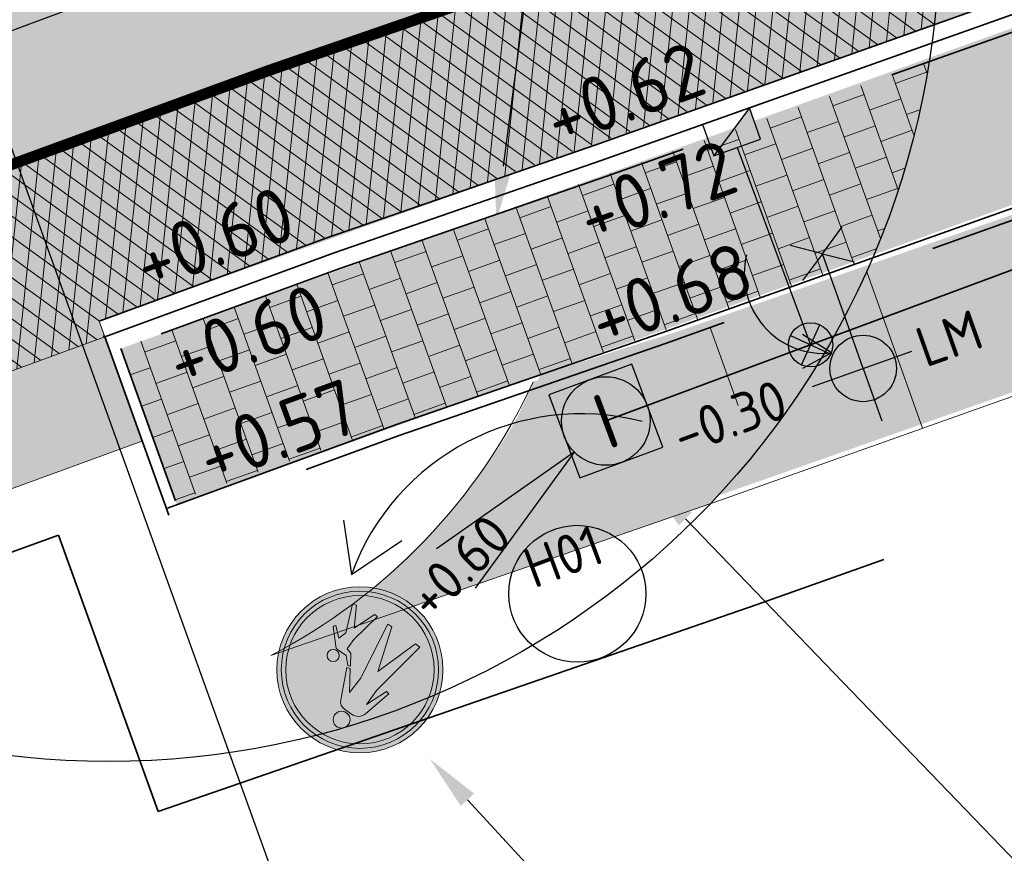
# Model space of a CAD drawing. Header units: metres. Extents: x 132493 to 134960, y 502695 to 503907.
# Tile 56 of 144: x 133134.34 to 133143.23, y 503044.61 to 503052.14. Entities that reach past the tile are written whole.
import ezdxf
from ezdxf import colors
from ezdxf.entities.mleader import LeaderData, LeaderLine
from ezdxf.enums import TextEntityAlignment as Align
from ezdxf.math import Vec2, Vec3

# ---------------------------------------------------------------- set-up
doc = ezdxf.new("R2010")
doc.units = ezdxf.units.M
for name, pattern in [('RI-HWA_KOLKAANSLUITING', [4.3, 2.5, -1.8]), ('RI-HWA_PVC', [6.4, 4, -2.4]), ('VH-OPSLUITBAND_100X200', [16, 8, -2, 4, -2]), ('VH-TROTTOIRBAND_130-150', [15, 5, -2, 2, -2, 2, -2]), ('VW-1-1_STREEP', [2, 1, -1]), ('XX-PROJECTGRENS', [18, 12, -3, 0, -3])]:
    doc.linetypes.add(name, pattern=pattern)
doc.layers.get('Defpoints').update_dxf_attribs({"color": 3})
for name, color, linetype, lineweight, plot in [('ARC-hoev-btt-300x300x45-grijs-nieuw', 8, 'Continuous', 18, False), ('ARC-hoev-fietsstrook-plateau-drempel-afalt rood', 241, 'Continuous', 18, False), ('ARC-hoev-gras zaaien', 73, 'Continuous', 35, False), ('ARC-hoev-nieuw-asfalt-streetprint', 215, 'Continuous', 35, False)]:
    doc.layers.add(name, color=color, linetype=linetype, lineweight=lineweight, plot=plot)
for name, color, linetype, lineweight in [('B-WE-VW-VERKEERSTEKEN_BORD_G-S', 7, 'Continuous', 25), ('B01-WE-IE-MEUBILAIR_WEGMEUBILAIR-S', 10, 'Continuous', 25), ('N-WE-GR-GRAS-A-200', 81, 'Continuous', 18), ('N-WE-GW-GRONDWERKLIJN_TEEN-G', 3, 'Continuous', 20), ('N-WE-GW-TALUDARCERING-S', 252, 'Continuous', 25), ('N-WE-GW-TALUDARCERING_KORT-G', 252, 'Continuous', 20), ('N-WE-GW-TALUDARCERING_LANG-G', 252, 'Continuous', 18), ('N-WE-IE-MEUBILAIR_WEGMEUBILAIR-S', 7, 'Continuous', 25), ('N-WE-KG-GRENS_WERKGRENS-G', 5, 'XX-PROJECTGRENS', 35), ('N-WE-RI-HWA_HULPSTUK-S', 150, 'Continuous', 25), ('N-WE-RI-HWA_KOLKAANSLUITING_PVC_125-G', 160, 'RI-HWA_KOLKAANSLUITING', 25), ('N-WE-RI-HWA_PUTNUMMER-S', 150, 'Continuous', 25), ('N-WE-RI-HWA_RIOOLPUT-S', 150, 'Continuous', 25), ('N-WE-RI-HWA_STROOMRICHTING-S', 150, 'Continuous', 25), ('N-WE-RI-HWA_TRANSPORTLEIDING_PVC_200-G', 150, 'RI-HWA_PVC', 35), ('N-WE-RI-KOLK-S', 150, 'Continuous', 25), ('N-WE-VH-GOOT_TEGEL-G', 170, 'Continuous', 35), ('N-WE-VH-KANTOPSLUITING_OPSLUITBAND_100X200-G', 150, 'VH-OPSLUITBAND_100X200', 35), ('N-WE-VH-KANTOPSLUITING_TROTTOIRBAND_130 150-G', 210, 'VH-TROTTOIRBAND_130-150', 35), ('N-WE-VH-KANTOPSLUITING_VOORKANTBAND-G', 7, 'Continuous', 35), ('N-WE-VH-KANTVERHARDING-G', 2, 'Continuous', 18), ('N-WE-VH-VERHARDING_ASFALT-A', 23, 'Continuous', 18), ('N-WE-VH-VERHARDING_TEGEL-A-200-dik 45', 251, 'Continuous', 18), ('N-WE-VW-MARKERING_LANGS_STREEP_11_010-G', 7, 'VW-1-1_STREEP', 13), ('N02-WE-VH-VERHARDING_ASFALT-A', 252, 'Continuous', 18), ('X-XX-AL-AANPIJLING-T25', 7, 'Continuous', 25), ('X-XX-AL-DETAIL1-T25', 7, 'Continuous', 25), ('X-XX-AL-VERWIJZING-S', 7, 'Continuous', 25)]:
    doc.layers.add(name, color=color, linetype=linetype, lineweight=lineweight)
doc.styles.add('NLCS-ISO', font='NLCS-ISO.ttf')
doc.styles.add('NLCS-ISO-M200-T25', font='NLCS-ISO.ttf', dxfattribs={"height": 0.5})
pattern_1 = [(84, (0, 0), (-0.149178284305, 0.01567926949), []), (144, (0, 0), (-0.088167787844, -0.121352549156), [])]

# ---------------------------------------------------------------- blocks, each defined once
blk = doc.blocks.new('N-SIE-WEG_LICHTMAST_1UITHOUDER-SO')
h = blk.add_hatch(color=256)
edge = h.paths.add_edge_path()
edge.add_arc((0, 0), 1.5, 0, 360)
for p, q in [((0, -2.42), (0, 2.33)), ((-5.5, 0), (-6.339, 1.244)), ((-5.5, 0), (-4.661, 1.244)), ((-5.5, 0), (-6.339, -1.244)), ((-1.5, 0), (-5.5, 0)), ((-5.5, 0), (-4.661, -1.244)), ((0, 0), (-1.495, 0)), ((0, 0), (2.515, 0))]:
    blk.add_line(p, q)
blk.add_circle((0, 0), 1.5)
at = {"style": 'NLCS-ISO'}
blk.add_attdef('TYPE', text='', height=1.8, dxfattribs=at).set_placement((0, 2.33), align=Align.BOTTOM_CENTER)
blk = doc.blocks.new('SRI-PUT_INSPECTIE-SO')
at = {"lineweight": -3, "flags": 128}
blk.add_lwpolyline([(-2, -2), (2, -2), (2, 2), (-2, 2)], close=True, dxfattribs=at)
at = {"lineweight": -3, "ltscale": 1.5}
blk.add_circle((0, 0), 2, dxfattribs=at)
at = {"ltscale": 0.1, "style": 'NLCS-ISO'}
blk.add_text('I', height=2.5, dxfattribs=at).set_placement((-0.003, -0.007), align=Align.MIDDLE_CENTER)
blk = doc.blocks.new('*U366')
for q in [(-9.182, -2.738), (-8.162, -5.02)]:
    blk.add_line((-1.826, -0.817), q)
blk.add_circle((-3.929, -6.865), 3.091)
at = {"ltscale": 0.1, "style": 'NLCS-ISO'}
blk.add_attdef('PUTHGT', text='', height=1.8, rotation=24.0976, dxfattribs=at).set_placement((-10.914, -4.912), align=Align.MIDDLE_LEFT)
blk.add_attdef('PUTNR', text='', height=1.8, dxfattribs=at).set_placement((-3.929, -5.065), align=Align.MIDDLE_CENTER)
blk = doc.blocks.new('*U367')
at = {"ltscale": 0.1, "style": 'NLCS-ISO'}
for tag, p in [('MAT', (-1, 0.5)), ('BOBL', (-109.389, -3.24))]:
    blk.add_attdef(tag, text='', height=1.8, dxfattribs=at).set_placement(p, align=Align.BOTTOM_RIGHT)
for tag, p in [('DIA', (1, 0.5)), ('BOBR', (107.495, -3.24))]:
    blk.add_attdef(tag, text='', height=1.8, dxfattribs=at).set_placement(p, align=Align.BOTTOM_LEFT)
blk.add_attdef('JVA', text='', height=1.8, dxfattribs=at).set_placement((0, -1), align=Align.TOP_CENTER)
blk = doc.blocks.new('*U377')
at = {"layer": 'N-WE-GW-TALUDARCERING_KORT-G'}
blk.add_line((133140.5735, 503049.3584), (133140.8248, 503048.6518), dxfattribs=at)
at = {"layer": 'N-WE-GW-TALUDARCERING_LANG-G'}
blk.add_line((133141.9868, 503049.861), (133142.4894, 503048.4477), dxfattribs=at)
blk = doc.blocks.new('N-SRI-KOLK_TROTTOIR-SO')
blk.add_hatch(color=256).paths.add_polyline_path([(1.125, 1.5), (-1.125, 1.5), (-1.125, 0)])
blk.add_line((-1.125, 0), (1.125, 1.5))
at = {"flags": 128}
blk.add_lwpolyline([(-1.125, 0), (1.125, 0), (1.125, 1.5), (-1.125, 1.5)], close=True, dxfattribs=at)
blk = doc.blocks.new('SRI-HULP_INLAAT_125MM-SO')
h = blk.add_hatch(color=256)
h.dxf.hatch_style = 1
h.paths.add_polyline_path([(-0.707, 0.707, 0.198912), (-1, 0, 0.198912), (-0.707, -0.707), (0, 0)])
h = blk.add_hatch(color=256)
h.dxf.hatch_style = 1
h.paths.add_polyline_path([(1, 0, 0.198912), (0.707, 0.707), (0, 0), (0.707, -0.707, 0.198912)])
for p, q in [((-0.707, 0.707), (0.707, -0.707)), ((-0.707, -0.707), (0.707, 0.707))]:
    blk.add_line(p, q)
blk.add_circle((0, 0), 1)
blk = doc.blocks.new('B-SVW-VERKEERSTEKEN_BORD_G07-SO')
at = {"true_color": 0xffffff}
h = blk.add_hatch(color=7, dxfattribs=at)
h.dxf.hatch_style = 1
h.paths.add_polyline_path([(3.357, 1.155), (3.546, 1.22, 0.577878), (-2.833, 2.457), (-2.682, 2.326, -0.577878)])
h = blk.add_hatch(color=7, dxfattribs=at)
h.dxf.hatch_style = 1
h.paths.add_polyline_path([(-2.682, 2.326), (-2.531, 2.195, -0.577878), (3.168, 1.09), (3.357, 1.155, 0.577878)])
h = blk.add_hatch(color=7, dxfattribs=at)
h.dxf.hatch_style = 1
h.paths.add_polyline_path([(-1.315, 3.081), (-0.897, 2.6, -0.643527), (-0.265, 2.313, -0.430174), (-0.667, 1.932), (-0.672, 1.85), (-0.477, 1.85, -0.294218), (-0.088, 1.605), (0.537, 0.268), (0.461, 0.239), (0.499, 0.144), (0.555, 0.168), (0.879, -0.152), (1.31, -0.152), (1.319, -0.087, -0.37538), (1.081, 0.185, -0.642559), (1.536, 0.393), (2.795, 1.847, 0.36229)])
h = blk.add_hatch(color=7, dxfattribs=at)
h.dxf.hatch_style = 1
h.paths.add_polyline_path([(-0.866, 1.85), (-0.672, 1.85), (-0.667, 1.932, -0.398432), (-1.028, 2.313, -0.216895), (-0.897, 2.6), (-1.315, 3.081, 0.3004), (-3.35, 0, 1), (3.35, 0, 0.147039), (2.795, 1.847), (1.536, 0.393, -0.217612), (1.63, 0.185, -0.454144), (1.319, -0.087), (1.31, -0.152), (1.356, -0.152, -0.181495), (1.509, -0.228), (2.137, -0.893), (2.046, -0.984), (1.607, -0.61), (1.494, -0.981), (2.012, -2.211), (1.826, -2.283), (1.312, -1.367), (0.929, -2.412), (0.756, -2.412), (1.017, -0.949), (1.011, -0.431), (0.775, -0.372), (0.442, 0.121), (0.499, 0.144), (0.461, 0.239), (0.386, 0.209), (-0.213, 1.103), (-0.257, 0.3), (0.179, -2.412), (-0.041, -2.412), (-0.7, -0.416), (-1.359, -2.412), (-1.597, -2.412), (-1.149, 0.322), (-1.158, 1.103), (-1.55, 0.096), (-1.698, 0.124), (-1.367, 1.458, -0.344771)])
h = blk.add_hatch(color=7, dxfattribs=at)
h.dxf.hatch_style = 1
edge = h.paths.add_edge_path()
edge.add_arc((-0.646, 2.313), 0.381, 0, 360)
h = blk.add_hatch(color=7, dxfattribs=at)
h.dxf.hatch_style = 1
h.paths.add_polyline_path([(-2.682, 2.326), (-2.833, 2.457, 0.180494), (-3.75, 0, 0.414214), (0, -3.75), (0, -3.55, -0.414214), (-3.55, 0, -0.180494)])
h = blk.add_hatch(color=7, dxfattribs=at)
h.dxf.hatch_style = 1
h.paths.add_polyline_path([(-3.35, 0, -0.180494), (-2.531, 2.195), (-2.682, 2.326, 0.180494), (-3.55, 0, 0.414214), (0, -3.55), (0, -3.35, -0.414214)])
h = blk.add_hatch(color=7, dxfattribs=at)
h.dxf.hatch_style = 1
edge = h.paths.add_edge_path()
edge.add_line((0.179, -2.412), (-0.257, 0.3))
edge.add_line((-0.257, 0.3), (-0.213, 1.103))
edge.add_line((-0.213, 1.103), (0.386, 0.209))
edge.add_line((0.386, 0.209), (0.537, 0.268))
edge.add_line((0.537, 0.268), (-0.088, 1.605))
edge.add_arc((-0.472, 1.426), 0.424, 25.0393, 90.6186)
edge.add_line((-0.477, 1.85), (-0.866, 1.85))
edge.add_arc((-0.866, 1.333), 0.517, 90, 166.4407)
edge.add_line((-1.368, 1.455), (-1.698, 0.124))
edge.add_line((-1.698, 0.124), (-1.55, 0.096))
edge.add_line((-1.55, 0.096), (-1.158, 1.103))
edge.add_line((-1.158, 1.103), (-1.149, 0.322))
edge.add_line((-1.149, 0.322), (-1.597, -2.412))
edge.add_line((-1.597, -2.412), (-1.359, -2.412))
edge.add_line((-1.359, -2.412), (-0.7, -0.416))
edge.add_line((-0.7, -0.416), (-0.041, -2.412))
edge.add_line((-0.041, -2.412), (0.179, -2.412))
h = blk.add_hatch(color=7, dxfattribs=at)
h.dxf.hatch_style = 1
h.paths.add_polyline_path([(3.75, 0, 0.083022), (3.546, 1.22), (3.357, 1.155, -0.083022), (3.55, 0, -0.414214), (0, -3.55), (0, -3.75, 0.414214)])
h = blk.add_hatch(color=7, dxfattribs=at)
h.dxf.hatch_style = 1
h.paths.add_polyline_path([(3.357, 1.155), (3.168, 1.09, -0.083022), (3.35, 0, -0.414214), (0, -3.35), (0, -3.55, 0.414214), (3.55, 0, 0.083022)])
h = blk.add_hatch(color=7, dxfattribs=at)
h.dxf.hatch_style = 1
edge = h.paths.add_edge_path()
edge.add_arc((1.356, 0.185), 0.275, 0, 360)
h = blk.add_hatch(color=7, dxfattribs=at)
h.dxf.hatch_style = 1
edge = h.paths.add_edge_path()
edge.add_line((1.826, -2.283), (2.012, -2.211))
edge.add_line((2.012, -2.211), (1.494, -0.981))
edge.add_line((1.494, -0.981), (1.607, -0.61))
edge.add_line((1.607, -0.61), (2.046, -0.984))
edge.add_line((2.046, -0.984), (2.137, -0.893))
edge.add_line((2.137, -0.893), (1.509, -0.228))
edge.add_arc((1.332, -0.395), 0.244, 43.3312, 84.4789)
edge.add_line((1.356, -0.152), (0.879, -0.152))
edge.add_line((0.879, -0.152), (0.555, 0.168))
edge.add_line((0.555, 0.168), (0.442, 0.121))
edge.add_line((0.442, 0.121), (0.775, -0.372))
edge.add_line((0.775, -0.372), (1.011, -0.431))
edge.add_line((1.011, -0.431), (1.017, -0.949))
edge.add_line((1.017, -0.949), (0.756, -2.412))
edge.add_line((0.756, -2.412), (0.929, -2.412))
edge.add_line((0.929, -2.412), (1.312, -1.367))
edge.add_line((1.312, -1.367), (1.826, -2.283))
at = {"color": 250, "lineweight": 0, "true_color": 0x191919}
for points in [[(0.179, -2.412), (-0.257, 0.3), (-0.213, 1.103), (0.386, 0.209), (0.537, 0.268), (-0.088, 1.605, 0.294218), (-0.477, 1.85), (-0.866, 1.85, 0.34648), (-1.368, 1.455), (-1.698, 0.124), (-1.55, 0.096), (-1.158, 1.103), (-1.149, 0.322), (-1.597, -2.412), (-1.359, -2.412), (-0.7, -0.416), (-0.041, -2.412)], [(1.826, -2.283), (2.012, -2.211), (1.494, -0.981), (1.607, -0.61), (2.046, -0.984), (2.137, -0.893), (1.509, -0.228, 0.181495), (1.356, -0.152), (0.879, -0.152), (0.555, 0.168), (0.442, 0.121), (0.775, -0.372), (1.011, -0.431), (1.017, -0.949), (0.756, -2.412), (0.929, -2.412), (1.312, -1.367)]]:
    blk.add_lwpolyline(points, format="xyb", close=True, dxfattribs=at)
for centre, radius in [((0, 0), 3.75), ((0, 0), 3.55), ((0, 0), 3.35), ((-0.646, 2.313), 0.381), ((1.356, 0.185), 0.275)]:
    blk.add_circle(centre, radius, dxfattribs=at)

msp = doc.modelspace()

# ---------------------------------------------------------------- hatches: boundary and pattern name
at = {"layer": 'ARC-hoev-btt-300x300x45-grijs-nieuw', "transparency": 33554687}
h = msp.add_hatch(color=256, dxfattribs=at)
h.dxf.hatch_style = 1
edge = h.paths.add_edge_path()
edge.add_line((133135.2505, 503049.167), (133157.2242, 503057.0704))
edge.add_line((133157.2242, 503057.0704), (133167.0294, 503060.7733))
edge.add_line((133167.0294, 503060.7733), (133183.8334, 503067.0079))
edge.add_line((133183.8334, 503067.0079), (133199.1194, 503072.7166))
edge.add_line((133199.1194, 503072.7166), (133219.8199, 503080.4899))
edge.add_line((133219.8199, 503080.4899), (133235.6725, 503086.5972))
edge.add_line((133235.6725, 503086.5972), (133255.1256, 503094.0916))
edge.add_line((133255.1256, 503094.0916), (133261.3059, 503096.6264))
edge.add_line((133261.3059, 503096.6264), (133294.3313, 503110.147))
edge.add_arc((133297.3027, 503102.8811), 7.85, 76.23252, 112.24225, ccw=False)
edge.add_line((133299.1709, 503110.5056), (133262.2778, 503095.4038))
edge.add_line((133262.2778, 503095.4038), (133255.6799, 503092.6977))
edge.add_line((133255.6799, 503092.6977), (133236.2159, 503085.1991))
edge.add_line((133236.2159, 503085.1991), (133219.4342, 503078.7338))
edge.add_line((133219.4342, 503078.7338), (133199.6811, 503071.3252))
edge.add_line((133199.6811, 503071.3252), (133185.154, 503065.8999))
edge.add_line((133185.154, 503065.8999), (133172.8629, 503061.3096))
edge.add_line((133172.8629, 503061.3096), (133157.2377, 503055.4742))
edge.add_line((133157.2377, 503055.4742), (133135.7588, 503047.7557))
edge.add_line((133135.7588, 503047.7557), (133135.2505, 503049.167))
at = {"layer": 'ARC-hoev-fietsstrook-plateau-drempel-afalt rood', "transparency": 33554661}
h = msp.add_hatch(color=256, dxfattribs=at)
h.dxf.hatch_style = 1
edge = h.paths.add_edge_path()
edge.add_arc((133149.1739, 503000.7106), 52.1909, 110.23619, 133.60787)
edge.add_line((133113.1768, 503038.5008), (133114.4135, 503037.2626))
edge.add_arc((133149.0946, 503000.836), 50.2959, 110.22675, 133.59374, ccw=False)
edge.add_line((133131.7055, 503048.0302), (133135.1058, 503049.2738))
edge.add_line((133135.1058, 503049.2738), (133135.0543, 503049.4147))
edge.add_line((133135.0543, 503049.4147), (133151.9283, 503055.4128))
edge.add_line((133151.9283, 503055.4128), (133184.0207, 503067.3981))
edge.add_line((133184.0207, 503067.3981), (133216.113, 503079.3833))
edge.add_line((133216.113, 503079.3833), (133230.1298, 503084.7833))
edge.add_line((133230.1298, 503084.7833), (133248.5045, 503091.8623))
edge.add_line((133248.5045, 503091.8623), (133255.0148, 503094.3704))
edge.add_line((133255.0148, 503094.3704), (133263.8149, 503097.9797))
edge.add_line((133263.8149, 503097.9797), (133273.5804, 503101.985))
edge.add_line((133273.5804, 503101.985), (133294.2177, 503110.4247))
edge.add_line((133294.2177, 503110.4247), (133308.6466, 503116.1634))
edge.add_line((133308.6466, 503116.1634), (133321.189, 503121.3559))
edge.add_arc((133325.7361, 503114.5923), 8.15, 112.55534, 123.91231, ccw=False)
edge.add_line((133322.61, 503122.1189), (133339.5163, 503129.3273))
edge.add_line((133339.5163, 503129.3273), (133348.5341, 503133.0298))
edge.add_line((133348.5341, 503133.0298), (133347.9258, 503134.5097))
edge.add_line((133347.9258, 503134.5097), (133338.9321, 503130.7614))
edge.add_line((133338.9321, 503130.7614), (133324.7247, 503124.7298))
edge.add_line((133324.7247, 503124.7298), (133307.975, 503117.8213))
edge.add_line((133307.975, 503117.8213), (133290.9867, 503110.832))
edge.add_line((133290.9867, 503110.832), (133272.974, 503103.4657))
edge.add_line((133272.974, 503103.4657), (133263.6988, 503099.6614))
edge.add_line((133263.6988, 503099.6614), (133254.4235, 503095.8572))
edge.add_line((133254.4235, 503095.8572), (133234.9845, 503088.3683))
edge.add_line((133234.9845, 503088.3683), (133227.5121, 503085.4895))
edge.add_line((133227.5121, 503085.4895), (133215.5455, 503080.8793))
edge.add_line((133215.5455, 503080.8793), (133183.4629, 503068.8977))
edge.add_line((133183.4629, 503068.8977), (133151.3803, 503056.9161))
edge.add_line((133151.3803, 503056.9161), (133131.1215, 503049.6799))
at = {"layer": 'ARC-hoev-gras zaaien', "transparency": 33554623}
h = msp.add_hatch(color=256, dxfattribs=at)
h.dxf.hatch_style = 1
edge = h.paths.add_edge_path()
edge.add_line((133138.9744, 503048.8659), (133150.8293, 503053.0055))
edge.add_line((133150.8293, 503053.0055), (133185.2585, 503065.8322))
edge.add_line((133185.2585, 503065.8322), (133232.0346, 503083.481))
edge.add_line((133232.0346, 503083.481), (133255.7169, 503092.6048))
edge.add_line((133255.7169, 503092.6048), (133274.3005, 503100.2268))
edge.add_line((133274.3005, 503100.2268), (133288.0674, 503105.8568))
edge.add_line((133288.0674, 503105.8568), (133299.3332, 503110.464))
edge.add_line((133299.3332, 503110.464), (133302.1805, 503109.2761))
edge.add_line((133302.1805, 503109.2761), (133291.072, 503104.5119))
edge.add_line((133291.072, 503104.5119), (133289.7707, 503103.9538))
edge.add_line((133289.7707, 503103.9538), (133275.0636, 503098.3299))
edge.add_line((133275.0636, 503098.3299), (133256.2712, 503091.2108))
edge.add_line((133256.2712, 503091.2108), (133232.72, 503082.1376))
edge.add_line((133232.72, 503082.1376), (133231.0186, 503078.4167))
edge.add_line((133231.0186, 503078.4167), (133227.3801, 503080.0804))
edge.add_line((133227.3801, 503080.0804), (133187.2003, 503064.9562))
edge.add_line((133187.2003, 503064.9562), (133153.0927, 503052.2183))
edge.add_line((133153.0927, 503052.2183), (133136.7267, 503046.4594))
edge.add_arc((133134.7214, 503050.5853), 4.5874, 295.92118, 337.98759)
h = msp.add_hatch(color=256, dxfattribs=at)
h.dxf.hatch_style = 1
edge = h.paths.add_edge_path()
edge.add_line((133029.1398, 503010.9486), (133035.4609, 503013.0812))
edge.add_line((133035.4609, 503013.0812), (133040.3172, 503014.8867))
edge.add_arc((133057.2071, 502968.8296), 49.0563, 84.91609, 110.13878, ccw=False)
edge.add_line((133061.5542, 503017.6929), (133083.3475, 503015.5445))
edge.add_arc((133082.4636, 503006.588), 9, 30.91598, 84.36397, ccw=False)
edge.add_line((133090.1849, 503011.212), (133091.0017, 503011.4997))
edge.add_arc((133082.4636, 503006.588), 9.85, 29.91047, 82.97002)
edge.add_line((133083.6692, 503016.3639), (133082.1784, 503016.514))
edge.add_line((133082.1784, 503016.514), (133082.1933, 503016.6632))
edge.add_line((133082.1933, 503016.6632), (133061.6602, 503018.6896))
edge.add_arc((133057.2175, 502968.7875), 50.0995, 84.91253, 110.1261)
edge.add_line((133039.9789, 503015.8277), (133028.794, 503011.8545))
edge.add_line((133028.794, 503011.8545), (133029.1398, 503010.9486))
edge = h.paths.add_edge_path()
edge.add_line((133135.4493, 503048.3346), (133135.1167, 503049.2435))
edge.add_line((133135.1167, 503049.2435), (133131.7055, 503048.0302))
edge.add_arc((133149.0953, 503000.8349), 50.2972, 110.22705, 133.59344)
edge.add_line((133114.4135, 503037.2626), (133099.323, 503022.1895))
edge.add_arc((133105.8473, 503015.451), 9.3794, 134.07469, 192.02702)
edge.add_line((133096.6737, 503013.4966), (133097.4888, 503013.7843))
edge.add_arc((133106.39, 503015.1143), 9, 134.96701, 188.49835, ccw=False)
edge.add_line((133100.0297, 503021.4819), (133115.1202, 503036.5551))
edge.add_arc((133149.2853, 503000.5866), 49.6083, 108.78416, 133.52694, ccw=False)
edge.add_line((133133.3112, 503047.5527), (133135.4493, 503048.3346))
at = {"layer": 'ARC-hoev-nieuw-asfalt-streetprint', "transparency": 33554534}
h = msp.add_hatch(color=256, dxfattribs=at)
h.dxf.hatch_style = 1
edge = h.paths.add_edge_path()
edge.add_arc((133149.178, 503000.7041), 52.1984, 110.24287, 133.60631, ccw=False)
edge.add_line((133131.1174, 503049.6785), (133151.3803, 503056.9161))
edge.add_line((133151.3803, 503056.9161), (133183.4629, 503068.8977))
edge.add_line((133183.4629, 503068.8977), (133215.5455, 503080.8793))
edge.add_line((133215.5455, 503080.8793), (133254.4235, 503095.8572))
edge.add_line((133254.4235, 503095.8572), (133272.974, 503103.4657))
edge.add_line((133272.974, 503103.4657), (133308.9994, 503118.1983))
edge.add_line((133308.9994, 503118.1983), (133336.4492, 503129.7134))
edge.add_line((133336.4492, 503129.7134), (133347.9258, 503134.5097))
edge.add_line((133347.9258, 503134.5097), (133346.9754, 503136.822))
edge.add_line((133346.9754, 503136.822), (133335.4504, 503132.0054))
edge.add_line((133335.4504, 503132.0054), (133308.0468, 503120.5097))
edge.add_line((133308.0468, 503120.5097), (133272.0265, 503105.7792))
edge.add_line((133272.0265, 503105.7792), (133253.4997, 503098.1804))
edge.add_line((133253.4997, 503098.1804), (133214.6588, 503083.2168))
edge.add_line((133214.6588, 503083.2168), (133182.5915, 503071.2409))
edge.add_line((133182.5915, 503071.2409), (133150.5241, 503059.265))
edge.add_line((133150.5241, 503059.265), (133130.2772, 503052.0331))
edge.add_arc((133149.0891, 503000.8493), 54.5313, 110.18019, 133.70623)
edge.add_line((133111.4101, 503040.2696), (133100.1125, 503028.985))
edge.add_line((133100.1125, 503028.985), (133096.8158, 503025.6921))
edge.add_line((133096.8158, 503025.6921), (133098.5961, 503023.9369))
edge.add_line((133098.5961, 503023.9369), (133101.8793, 503027.2162))
edge.add_line((133101.8793, 503027.2162), (133113.1768, 503038.5008))
at = {"layer": 'N-WE-GR-GRAS-A-200', "transparency": 33554559}
h = msp.add_hatch(dxfattribs=at)
h.set_pattern_fill('AGR-GRAS_02', color=256, scale=0.02, angle=41.18808, pattern_type=2)
h.set_pattern_definition([(19.88062736, (198630.84127, -10918.63192), (0.12006831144, 0.25609295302), [0.05, -0.15]), (19.88062736, (198630.90391, -10918.48167), (0.12006831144, 0.25609295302), [0.05, -0.15]), (109.88062736, (198630.83628, -10918.5593), (-0.25609295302, 0.12006831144), [0.05, -0.15]), (109.88062736, (198630.8877, -10918.46626), (-0.25609295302, 0.12006831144), [0.05, -0.15]), (64.88062736, (198630.83128, -10918.48667), (-0.068012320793, 0.188080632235), [0.05, -0.2328427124]), (154.88062736, (198630.94472, -10918.59452), (-0.188080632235, -0.068012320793), [0.05, -0.2328427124]), (46.44567856, (198630.86789, -10918.5585), (0.188080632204, 0.068012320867), [0.05, -0.3972135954]), (46.44567856, (198630.91852, -10918.43385), (0.188080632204, 0.068012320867), [0.05, -0.3972135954]), (83.31557618, (198630.97293, -10918.58432), (-0.068012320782, 0.188080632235), [0.05, -0.3972135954]), (83.31557618, (198630.85769, -10918.530285), (-0.068012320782, 0.188080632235), [0.05, -0.3972135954]), (83.31557618, (198630.94052, -10918.5535), (-0.068012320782, 0.188080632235), [0.05, -0.3972135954]), (136.44567856, (198630.80387, -10918.52848), (-0.068012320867, 0.188080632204), [0.05, -0.3972135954]), (173.31557618, (198630.86869, -10918.59011), (-0.188080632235, -0.068012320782), [0.05, -0.3972135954])])
edge = h.paths.add_edge_path()
edge.add_line((133139.0398, 503048.9297), (133141.9868, 503049.861))
edge.add_arc((133135.0195, 503053.0352), 7.6564, 316.5339, 335.50652, ccw=False)
edge.add_line((133140.5763, 503047.7682), (133136.6756, 503046.4188))
edge.add_arc((133133.784, 503051.5101), 5.8551, 299.5944, 333.85139)
h = msp.add_hatch(dxfattribs=at)
h.set_pattern_fill('AGR-GRAS_02', color=256, scale=0.02, angle=41.18808, pattern_type=2)
h.set_pattern_definition([(41.188079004, (0, 0), (0.0188038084, 0.28221696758), [0.05, -0.15]), (41.188079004, (0.00376, 0.16274), (0.0188038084, 0.28221696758), [0.05, -0.15]), (131.188079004, (-0.03105, 0.06585), (-0.28221696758, 0.0188038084), [0.05, -0.15]), (131.188079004, (-0.01694, 0.17121), (-0.28221696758, 0.0188038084), [0.05, -0.15]), (86.188079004, (-0.06209, 0.1317), (-0.13170657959, 0.150510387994), [0.05, -0.2328427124]), (176.188079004, (0.08278, 0.07244), (-0.150510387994, -0.13170657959), [0.05, -0.2328427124]), (67.753130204, (-0.00188, 0.07808), (0.150510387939, 0.131706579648), [0.05, -0.3972135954]), (67.753130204, (-8e-06, 0.2126), (0.150510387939, 0.131706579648), [0.05, -0.3972135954]), (104.623027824, (0.10536, 0.092195), (-0.13170657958, 0.150510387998), [0.05, -0.3972135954]), (104.623027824, (-0.02164, 0.10066), (-0.13170657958, 0.150510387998), [0.05, -0.3972135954]), (104.623027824, (0.063965, 0.10913), (-0.13170657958, 0.150510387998), [0.05, -0.3972135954]), (157.753130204, (-0.07244, 0.08278), (-0.131706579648, 0.150510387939), [0.05, -0.3972135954]), (194.623027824, (0.01035, 0.04892), (-0.150510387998, -0.13170657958), [0.05, -0.3972135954])])
h.paths.add_polyline_path([(133130.0822, 503047.4008), (133130.6566, 503046.926), (133130.9934, 503046.6889), (133132.1336, 503047.122), (133135.4493, 503048.3346), (133135.1058, 503049.2738), (133131.7901, 503048.0611)])
at = {"layer": 'N-WE-VH-VERHARDING_ASFALT-A', "transparency": 33554559}
h = msp.add_hatch(dxfattribs=at)
h.set_pattern_fill('AVH-ASFALT_LAAG1-D', color=11, scale=5, angle=24, pattern_type=2)
h.set_pattern_definition(pattern_1)
edge = h.paths.add_edge_path()
edge.add_arc((133135.1419, 503052.9371), 7.5, 180.53932, 194.35212)
edge.add_line((133127.8759, 503051.078), (133130.2772, 503052.0331))
edge.add_line((133130.2772, 503052.0331), (133141.8964, 503056.1969))
edge.add_arc((133135.1419, 503052.9371), 7.5, 25.76269, 39.52002)
edge.add_line((133140.9274, 503057.7097), (133129.6891, 503053.6814))
edge.add_line((133129.6891, 503053.6814), (133127.6422, 503052.8665))
h = msp.add_hatch(dxfattribs=at)
h.set_pattern_fill('AVH-ASFALT_LAAG1-D', color=11, scale=5, angle=24, pattern_type=2)
h.set_pattern_definition(pattern_1)
edge = h.paths.add_edge_path()
edge.add_arc((133148.977, 503001.0737), 50.0322, 110.19454, 112.18839, ccw=False)
edge.add_line((133131.7055, 503048.0302), (133135.1058, 503049.2738))
edge.add_line((133135.1058, 503049.2738), (133135.055, 503049.4149))
edge.add_line((133135.055, 503049.4149), (133137.1277, 503050.173))
edge.add_line((133137.1277, 503050.173), (133142.5943, 503052.0936))
edge.add_arc((133135.1419, 503052.9371), 7.5, 353.54241, 366.53991)
edge.add_line((133142.5931, 503053.7913), (133131.1215, 503049.6799))
edge.add_arc((133148.9637, 503001.103), 51.75, 110.16813, 112.82805)
edge.add_arc((133135.1419, 503052.9371), 7.5, 213.48128, 227.5751)
at = {"layer": 'N-WE-VH-VERHARDING_TEGEL-A-200-dik 45', "transparency": 33554559}
h = msp.add_hatch(dxfattribs=at)
h.set_pattern_fill('AVH-TEGEL_300X300_HALFST', color=256, angle=359.28186, pattern_type=2)
h.set_pattern_definition([(19.709743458, (0, 0), (0.23183565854, 0.242388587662), [0.3, -0.3]), (109.70974346, (0, 0), (-0.2824239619, -0.10117660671), [])])
edge = h.paths.add_edge_path()
edge.add_line((133135.2505, 503049.167), (133137.2283, 503049.8903))
edge.add_line((133137.2283, 503049.8903), (133142.5488, 503051.759))
edge.add_arc((133135.1419, 503052.9371), 7.5, 336.81844, 350.96255, ccw=False)
edge.add_line((133142.0363, 503049.9847), (133135.7461, 503047.7904))
edge.add_line((133135.7461, 503047.7904), (133135.2505, 503049.167))
at = {"layer": 'N02-WE-VH-VERHARDING_ASFALT-A', "transparency": 33554559}
h = msp.add_hatch(dxfattribs=at)
h.set_pattern_fill('AVH-BSS_KEIFORMAAT_ELLEBOOG-SO', color=2, angle=66, pattern_type=2)
h.set_pattern_definition([(66, (0, 0), (-0.05321492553, 0.138629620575), [0.315, -0.105]), (336, (-0.19184, 0.08541), (-0.05321492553, 0.138629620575), [0.315, -0.105])])
edge = h.paths.add_edge_path()
edge.add_arc((133148.9637, 503001.103), 51.75, 110.17299, 112.82805, ccw=False)
edge.add_line((133131.1174, 503049.6784), (133142.5931, 503053.7913))
edge.add_arc((133135.1419, 503052.9371), 7.5, 6.53991, 25.76269)
edge.add_line((133141.8964, 503056.1969), (133130.2772, 503052.0331))
edge.add_arc((133148.963, 503001.1038), 54.249, 110.14793, 112.8765)
edge.add_arc((133135.1419, 503052.9371), 7.5, 194.29033, 200.42785)
edge.add_arc((133135.1419, 503052.9371), 7.5, 200.42788, 213.48138)

# ---------------------------------------------------------------- linework, layer by layer
at = {"layer": 'B-WE-VW-VERKEERSTEKEN_BORD_G-S', "flags": 128}
msp.add_lwpolyline([(133139.957, 503048.507, 0.386331), (133137.3329, 503047.1269)], format="xyb", dxfattribs=at)
msp.add_lwpolyline([(133137.2618, 503047.6184), (133137.3329, 503047.1269), (133137.7871, 503047.4335)], dxfattribs=at)
at = {"layer": 'B01-WE-IE-MEUBILAIR_WEGMEUBILAIR-S', "flags": 128}
msp.add_lwpolyline([(133140.9015, 503050.0143, 0.520732), (133141.6676, 503049.1275)], format="xyb", dxfattribs=at)
for points in [[(133141.6676, 503049.1275), (133141.4054, 503049.2934)], [(133141.6676, 503049.1275), (133141.4059, 503048.9883)]]:
    msp.add_lwpolyline(points, dxfattribs=at)
at = {"layer": 'Defpoints', "flags": 128}
msp.add_lwpolyline([(133096.8012, 503024.6546, 0.048585), (133100.9959, 503028.1006), (133102.2153, 503029.4821, -0.078248), (133125.2248, 503048.6666), (133159.674, 503061.519), (133335.9377, 503130.8543)], format="xyb", dxfattribs=at)
at = {"layer": 'Defpoints'}
msp.add_circle((133135.1419, 503052.9371), 7.5, dxfattribs=at)
at = {"layer": 'N-WE-GW-GRONDWERKLIJN_TEEN-G', "flags": 128}
msp.add_lwpolyline([(133288.8196, 503104.5438), (133274.869, 503098.8387), (133256.2712, 503091.2108), (133217.3189, 503076.2043), (133153.0927, 503052.2183), (133140.6646, 503047.7988), (133136.6044, 503046.3942)], dxfattribs=at)
msp.add_lwpolyline([(133136.6044, 503046.3942, 0.166303), (133138.9744, 503048.8659)], format="xyb", dxfattribs=at)
at = {"layer": 'N-WE-KG-GRENS_WERKGRENS-G', "flags": 128}
msp.add_lwpolyline([(132713.8575, 502831.058, 0.00557), (132736.3364, 502852.2821, 0.025284), (132742.3564, 502859.092, 0.023781), (132764.8374, 502894.8778), (132764.3317, 502900.772), (132769.1033, 502908.844), (132770.1472, 502910.61, -0.199942), (132792.8395, 502927.5846), (132821.6574, 502934.8682), (132821.8775, 502934.9238, -0.382663), (132824.7147, 502933.4345), (132826.4404, 502928.7457), (132836.0127, 502932.3791), (132835.1423, 502934.6409, -0.419067), (132837.1917, 502939.0343), (132839.946, 502940.0107), (132859.0094, 502946.7685), (132896.431, 502960.6878), (132897.8683, 502961.2224, -0.414546), (132902.2416, 502959.2174), (132903.1719, 502956.771), (132912.9374, 502960.2427), (132911.7844, 502963.3955, -0.415091), (132913.4742, 502967.0614), (132914.7767, 502967.5397), (132938.3614, 502976.2016), (132937.6225, 502978.2182), (133021.3873, 503008.0323), (133021.6649, 503007.256), (133025.6326, 503008.6091), (133041.1384, 503014.1172, -0.110369), (133061.9199, 503016.6542), (133077.9674, 503015.0706), (133083.2493, 503014.5493, -0.006082), (133083.4427, 503014.5278, -0.257939), (133089.7072, 503009.9836), (133098.6401, 503013.1295, -0.265135), (133100.7364, 503020.7744), (133115.8269, 503035.8476, -0.110259), (133133.4898, 503047.0495), (133134.6884, 503047.481), (133135.5872, 503044.9842), (133140.9956, 503046.8551), (133153.4352, 503051.2788), (133217.6736, 503075.2693), (133227.6287, 503079.1045), (133231.4393, 503077.3621), (133233.2212, 503081.2591), (133256.6407, 503090.2815), (133275.248, 503097.9133), (133286.8641, 503102.6637), (133286.9959, 503102.6116), (133301.2143, 503108.4142), (133308.6708, 503105.0282), (133316.0634, 503108.0857), (133318.7108, 503114.6835), (133331.434, 503120.1369), (133350.4882, 503128.3038), (133350.9495, 503129.2664, -0.00058), (133353.8959, 503130.4762, -0.007004), (133389.7069, 503144.5493), (133398.1816, 503145.8738), (133401.0319, 503146.3193), (133400.8006, 503151.1584, -0.052266), (133447.2344, 503162.6708), (133447.9712, 503161.9663), (133449.1088, 503158.5337), (133471.0221, 503165.2937, 0.090258), (133473.9172, 503167.2192, 0.004535), (133476.4859, 503167.875), (133478.7565, 503166.4599, 0.014753), (133490.5713, 503170.4472)], format="xyb", dxfattribs=at)
at = {"layer": 'N-WE-RI-HWA_KOLKAANSLUITING_PVC_125-G', "flags": 128}
msp.add_lwpolyline([(133140.8159, 503050.9835), (133141.4788, 503049.2009)], dxfattribs=at)
at = {"layer": 'N-WE-RI-HWA_TRANSPORTLEIDING_PVC_200-G', "flags": 128}
msp.add_lwpolyline([(133139.6298, 503048.5132), (133183.3365, 503064.7677)], dxfattribs=at)
at = {"layer": 'N-WE-VH-GOOT_TEGEL-G', "flags": 128}
msp.add_lwpolyline([(133309.3577, 503106.296), (133300.7163, 503110.2818, 0.208017), (133294.2177, 503110.4247), (133285.8739, 503107.0125), (133273.5804, 503101.985), (133255.0148, 503094.3704), (133216.113, 503079.3833), (133151.9283, 503055.4128), (133139.5392, 503051.0072), (133137.1277, 503050.173), (133135.0543, 503049.4147)], format="xyb", dxfattribs=at)
at = {"layer": 'N-WE-VH-KANTOPSLUITING_OPSLUITBAND_100X200-G', "flags": 128}
for points in [[(133299.3332, 503110.464), (133286.5931, 503105.2538), (133274.3005, 503100.2268), (133255.7169, 503092.6048), (133216.7869, 503077.6068), (133152.579, 503053.6277), (133140.1681, 503049.2142), (133137.7647, 503048.3828), (133135.7069, 503047.6302)], [(133135.6855, 503047.6636), (133135.1058, 503049.2738)]]:
    msp.add_lwpolyline(points, dxfattribs=at)
at = {"layer": 'N-WE-VH-KANTOPSLUITING_TROTTOIRBAND_130 150-G', "flags": 128}
msp.add_lwpolyline([(133294.3313, 503110.147), (133285.9874, 503106.7348), (133273.6941, 503101.7074), (133255.1256, 503094.0916), (133216.2194, 503079.1028), (133152.0311, 503055.131), (133139.6385, 503050.7241), (133137.2283, 503049.8903), (133135.1573, 503049.1329)], dxfattribs=at)
at = {"layer": 'N-WE-VH-KANTOPSLUITING_VOORKANTBAND-G', "flags": 128}
msp.add_lwpolyline([(133308.6407, 503106.4615), (133300.6534, 503110.1456, 0.208017), (133294.2745, 503110.2859), (133285.9307, 503106.8736), (133273.6373, 503101.8462), (133255.0702, 503094.231), (133216.1662, 503079.243), (133151.9797, 503055.2719), (133139.5889, 503050.8656), (133137.178, 503050.0316), (133135.1058, 503049.2738)], format="xyb", dxfattribs=at)
for points in [[(133299.1709, 503110.5056), (133286.5552, 503105.3464), (133274.2626, 503100.3193), (133255.6799, 503092.6977), (133216.7514, 503077.7003), (133152.5448, 503053.7216), (133140.135, 503049.3086), (133137.7311, 503048.477), (133135.6725, 503047.7242)], [(133135.7461, 503047.7904), (133135.2505, 503049.167)]]:
    msp.add_lwpolyline(points, dxfattribs=at)
at = {"layer": 'N-WE-VH-KANTVERHARDING-G', "flags": 128}
msp.add_lwpolyline([(133135.1058, 503049.2738), (133135.055, 503049.4149)], dxfattribs=at)
for points in [[(133135.1058, 503049.2738), (133131.7901, 503048.0611, 0.108981), (133113.6287, 503036.4787), (133103.116, 503025.9781), (133099.8464, 503022.7123)], [(133135.4493, 503048.3346), (133132.1336, 503047.122, 0.108981), (133114.3354, 503035.7712), (133103.8227, 503025.2706), (133100.5531, 503022.0048)]]:
    msp.add_lwpolyline(points, format="xyb", dxfattribs=at)
at = {"layer": 'N-WE-VW-MARKERING_LANGS_STREEP_11_010-G', "ltscale": 4, "const_width": 0.1, "flags": 128}
msp.add_lwpolyline([(133098.5985, 503023.9393), (133112.392, 503037.7168, -0.108981), (133131.189, 503049.7047), (133136.5914, 503051.6804), (133139.0096, 503052.517), (133151.3803, 503056.9161), (133215.5455, 503080.8793), (133254.4235, 503095.8572), (133272.974, 503103.4657), (133308.9994, 503118.1983), (133331.4259, 503127.5131), (133336.4492, 503129.7134, -0.002254), (133347.9258, 503134.5097)], format="xyb", dxfattribs=at)
at = {"layer": 'X-XX-AL-VERWIJZING-S', "flags": 128}
msp.add_lwpolyline([(133130.203, 503062.2556), (133137.2623, 503042.6465)], dxfattribs=at)

# ---------------------------------------------------------------- block references
at = {"layer": 'B-WE-VW-VERKEERSTEKEN_BORD_G-S', "xscale": 0.2, "yscale": 0.2, "zscale": 0.2, "rotation": 144.2580996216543}
msp.add_blockref('B-SVW-VERKEERSTEKEN_BORD_G07-SO', (133137.4098, 503046.2658), dxfattribs=at)
at = {"layer": 'N-WE-GW-TALUDARCERING-S'}
msp.add_blockref('*U377', (0, 0), dxfattribs=at)
at = {"layer": 'N-WE-IE-MEUBILAIR_WEGMEUBILAIR-S'}
ref = msp.add_blockref('N-SIE-WEG_LICHTMAST_1UITHOUDER-SO', (133141.9534, 503048.9875), dxfattribs=dict(at, xscale=0.2, yscale=0.2, zscale=0.2, rotation=289.5758653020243))
ref.add_attrib('TYPE', 'LM', dxfattribs={"layer": '0', "height": 0.36, "rotation": 19.57587, "style": 'NLCS-ISO'}).set_placement((133142.8263, 503048.9896), align=Align.BOTTOM_CENTER)
at = {"layer": 'N-WE-RI-HWA_HULPSTUK-S', "xscale": 0.2, "yscale": 0.2, "zscale": 0.2, "rotation": 20.40013584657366}
msp.add_blockref('SRI-HULP_INLAAT_125MM-SO', (133141.4788, 503049.2009), dxfattribs=at)
at = {"layer": 'N-WE-RI-HWA_PUTNUMMER-S', "xscale": 0.2, "yscale": 0.2, "zscale": 0.2, "rotation": 20.42787927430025}
msp.add_blockref('*U366', (133139.6298, 503048.5132), dxfattribs=at).add_auto_attribs({'PUTNR': 'H01', 'PUTHGT': '+0.60'})
at = {"layer": 'N-WE-RI-HWA_RIOOLPUT-S', "xscale": 0.2, "yscale": 0.2, "zscale": 0.2, "rotation": 20.42787927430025}
msp.add_blockref('SRI-PUT_INSPECTIE-SO', (133139.6298, 503048.5132), dxfattribs=at)
at = {"layer": 'N-WE-RI-HWA_STROOMRICHTING-S'}
ref = msp.add_blockref('*U367', (133161.6189, 503056.691), dxfattribs=dict(at, xscale=0.1999999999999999, yscale=0.1999999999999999, zscale=0.1999999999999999, rotation=20.40013585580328))
ref.add_attrib('BOBL', '-0.30', dxfattribs={"layer": '0', "ltscale": 0.1, "height": 0.36, "rotation": 20.40014, "style": 'NLCS-ISO'}).set_placement((133141.3391, 503048.4576), align=Align.BOTTOM_RIGHT)
at = {"layer": 'N-WE-RI-KOLK-S', "xscale": 0.1999999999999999, "yscale": 0.1999999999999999, "zscale": 0.1999999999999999, "rotation": 199.5758653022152}
msp.add_blockref('N-SRI-KOLK_TROTTOIR-SO', (133140.7154, 503051.2662), dxfattribs=at)

# ---------------------------------------------------------------- texts
at = {"layer": 'X-XX-AL-DETAIL1-T25', "char_height": 0.5, "attachment_point": 1, "rotation": 20.05929, "style": 'NLCS-ISO-M200-T25'}
for s, insert in [('+0.62', (133139.0238, 503051.4508)), ('+0.72', (133139.3218, 503050.5689)), ('+0.60', (133135.3181, 503050.1459)), ('+0.68', (133139.4263, 503049.6304)), ('+0.60', (133135.6161, 503049.264)), ('+0.57', (133135.8895, 503048.4022))]:
    msp.add_mtext_dynamic_manual_height_columns(s, width=2.253737, gutter_width=2.5, heights=[0], dxfattribs=dict(at, insert=insert))

# ---------------------------------------------------------------- leaders
at = {"layer": 'X-XX-AL-AANPIJLING-T25'}
ml = msp.add_multileader_mtext('Standard', dxfattribs=at)
ml.set_content('band verlaagd aanbrengen\\Pt.b.v. aansluiting halfverharding', color=256, style='NLCS-ISO-M200-T25')
ml.set_leader_properties(color=256, linetype='ByLayer', lineweight=-1)
ml.build(insert=Vec2(0, 0))
ml.multileader.update_dxf_attribs({"text_left_attachment_type": 5, "text_right_attachment_type": 5, "dogleg_length": 0.5, "arrow_head_size": 0.5})
ctx = ml.context
ctx.base_point, ctx.char_height, ctx.arrow_head_size, ctx.landing_gap_size, ctx.plane_origin, ctx.plane_x_axis, ctx.plane_y_axis = Vec3(133139.497, 503053.4782), 0.5, 0.5, 0.18, Vec3(133129.4964, 503029.4168), Vec3(0.937112, 0.349028), Vec3(-0.349028, 0.937112)
ctx.left_attachment, ctx.right_attachment = 5, 5
notes = []
notes.append((ctx, [(0, (1, 1, 0), (133139.0285, 503053.3037), (0.937112, 0.349028), 0.5, [(0, [(133138.6413, 503050.32)], 0, [])])]))
ctx.mtext.insert, ctx.mtext.text_direction, ctx.mtext.rotation, ctx.mtext.flow_direction = Vec3(133139.148, 503054.9311), Vec3(0.937112, 0.349028), 0.356534, 5
ml = msp.add_multileader_mtext('Standard', dxfattribs=at)
ml.set_content('riool aansluiten op bestaand riool\\Pexacte lokatie in uitvoering bepalen', color=256, style='NLCS-ISO-M200-T25')
ml.set_leader_properties(color=256, linetype='ByLayer', lineweight=-1)
ml.build(insert=Vec2(0, 0))
ml.multileader.update_dxf_attribs({"text_left_attachment_type": 5, "text_right_attachment_type": 5, "dogleg_length": 0.5, "arrow_head_size": 0.5})
ctx = ml.context
ctx.base_point, ctx.char_height, ctx.arrow_head_size, ctx.landing_gap_size, ctx.plane_origin, ctx.plane_x_axis, ctx.plane_y_axis = Vec3(133144.929, 503043.5329), 0.5, 0.5, 0.18, Vec3(133134.9284, 503019.4715), Vec3(0.937112, 0.349028), Vec3(-0.349028, 0.937112)
ctx.left_attachment, ctx.right_attachment = 5, 5
notes.append((ctx, [(0, (1, 1, 0), (133144.4605, 503043.3584), (0.937112, 0.349028), 0.5, [(0, [(133140.0011, 503047.9885)], 0, [])])]))
ctx.mtext.insert, ctx.mtext.text_direction, ctx.mtext.rotation, ctx.mtext.flow_direction = Vec3(133144.58, 503044.9857), Vec3(0.937112, 0.349028), 0.356534, 5
ml = msp.add_multileader_mtext('Standard', dxfattribs=at)
ml.set_content('bebording verplaatsen\\Pt.b.v. nieuw trottoir en riool', color=256, style='NLCS-ISO-M200-T25')
ml.set_leader_properties(color=256, linetype='ByLayer', lineweight=-1)
ml.build(insert=Vec2(0, 0))
ml.multileader.update_dxf_attribs({"text_left_attachment_type": 5, "text_right_attachment_type": 5, "dogleg_length": 0.5, "arrow_head_size": 0.5})
ctx = ml.context
ctx.base_point, ctx.char_height, ctx.arrow_head_size, ctx.landing_gap_size, ctx.plane_origin, ctx.plane_x_axis, ctx.plane_y_axis = Vec3(133143.0945, 503040.6623), 0.5, 0.5, 0.18, Vec3(133129.8884, 503025.0601), Vec3(0.937112, 0.349028), Vec3(-0.349028, 0.937112)
ctx.left_attachment, ctx.right_attachment = 5, 5
notes.append((ctx, [(0, (1, 1, 0), (133142.6259, 503040.4877), (0.937112, 0.349028), 0.5, [(0, [(133138.0419, 503045.4594)], 0, [])])]))
ctx.mtext.insert, ctx.mtext.text_direction, ctx.mtext.rotation, ctx.mtext.flow_direction = Vec3(133142.7629, 503042.0683), Vec3(0.937112, 0.349028), 0.356534, 5
for ctx, leaders in notes:
    for number, flags, end, landing, length, lines in leaders:
        leader = LeaderData()
        leader.index, (leader.has_last_leader_line, leader.has_dogleg_vector, leader.attachment_direction) = number, flags
        leader.last_leader_point, leader.dogleg_vector, leader.dogleg_length = Vec3(end), Vec3(landing), length
        for number, points, colour, breaks in lines:
            line = LeaderLine()
            line.index, line.vertices, line.color, line.breaks = number, Vec3.list(points), colors.encode_raw_color(colour), breaks
            leader.lines.append(line)
        ctx.leaders.append(leader)

doc.saveas('drawing.dxf')
